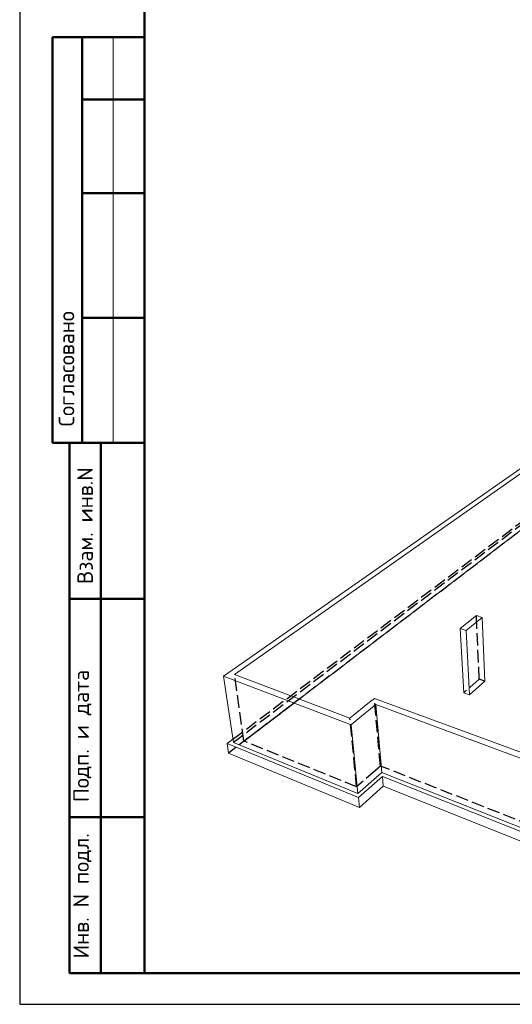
# Model space of a CAD drawing. Header units: millimetres. Extents: x 0 to 59400, y 0 to 42000.
# Tile 1 of 31: x 0 to 7893, y 0 to 15779. Entities that reach past the tile are written whole.
import ezdxf

# ---------------------------------------------------------------- set-up
doc = ezdxf.new("R2010")
doc.units = ezdxf.units.MM
doc.linetypes.add('______2', pattern=[270, 200, -70])
doc.layers.add('Standard', color=7, linetype='Continuous', lineweight=25)
doc.layers.add('Примечания', color=7, linetype='Continuous', lineweight=13)
doc.styles.add('ISOCPEUR', font='txt')

msp = doc.modelspace()

# ---------------------------------------------------------------- linework, layer by layer
at = {"layer": 'Standard', "color": 7, "linetype": 'Continuous', "lineweight": 25, "transparency": 33554687}
msp.add_line((2000, 41500), (2000, 1058), dxfattribs=at)
at = {"layer": 'Standard', "color": 7, "linetype": 'Continuous', "lineweight": 50, "transparency": 33554687}
for p, q in [((6, 15500), (0, 15500)), ((2000, 15500), (527, 15500)), ((527, 15500), (527, 9000)), ((527, 15500), (527, 9000)), ((1000, 15500), (1000, 9000)), ((2000, 14500), (1000, 14500)), ((2000, 13000), (1000, 13000)), ((2000, 11000), (1000, 11000)), ((0, 9000), (6, 9000)), ((527, 9000), (2000, 9000)), ((800, 500), (800, 9000)), ((800, 500), (800, 9000)), ((1300, 500), (1300, 9000)), ((800, 6500), (2000, 6500)), ((800, 3000), (2000, 3000)), ((2000, 500), (800, 500))]:
    msp.add_line(p, q, dxfattribs=at)
at = {"layer": 'Standard', "color": 7, "linetype": 'Continuous', "lineweight": 13, "transparency": 33554687}
msp.add_line((1500, 15500), (1500, 9000), dxfattribs=at)
at = {"layer": 'Standard', "color": 7, "linetype": 'Continuous', "lineweight": 18, "transparency": 33554687}
for p, q in [((8074, 8616), (3352, 5319)), ((3442, 5285), (8102, 8561)), ((4477, 4892), (8125, 7671)), ((7317, 6229), (7059, 6020)), ((7153, 5989), (7410, 6199)), ((7410, 6199), (7317, 6229)), ((7455, 5179), (7410, 6199)), ((7114, 4990), (7059, 6020)), ((7059, 6020), (7153, 5989)), ((7205, 4958), (7153, 5989)), ((3352, 5319), (3268, 5260)), ((3424, 4193), (3268, 5260)), ((3268, 5260), (5309, 4480)), ((5291, 4583), (3442, 5285)), ((7205, 4958), (7455, 5179)), ((5683, 4902), (5606, 4840)), ((8157, 3993), (5683, 4902)), ((7114, 4990), (7205, 4958)), ((5606, 4840), (5291, 4583)), ((5390, 4546), (5704, 4803)), ((5704, 4803), (8197, 3881)), ((5800, 3715), (5704, 4803)), ((5309, 4480), (5390, 4546)), ((5418, 3378), (5309, 4480)), ((3322, 4177), (3416, 4248)), ((3322, 4177), (3344, 4026)), ((5429, 3312), (3322, 4177)), ((3424, 4193), (5418, 3378)), ((3344, 4026), (5445, 3156)), ((5813, 3653), (5429, 3312)), ((5496, 3446), (5800, 3715)), ((5800, 3715), (8228, 2753)), ((5813, 3653), (5826, 3498)), ((8251, 2682), (5813, 3653)), ((5445, 3156), (5826, 3498)), ((5826, 3498), (8256, 2522)), ((5418, 3378), (5496, 3446)), ((5429, 3312), (5445, 3156))]:
    msp.add_line(p, q, dxfattribs=at)
at = {"layer": 'Standard', "color": 7, "linetype": 'Continuous', "lineweight": 25, "transparency": 33554687}
msp.add_lwpolyline([(0, 0), (59400, 0), (59400, 42000), (0, 42000), (0, 0)], close=True, dxfattribs=at)
at = {"layer": 'Standard', "color": 7, "linetype": 'Continuous', "lineweight": 50, "transparency": 33554687}
msp.add_lwpolyline([(2000, 41500), (58900, 41500), (58900, 500), (2000, 500), (2000, 41500)], close=True, dxfattribs=at)
at = {"layer": 'Standard', "color": 7, "linetype": 'Continuous', "lineweight": 25, "transparency": 33554687}
msp.add_lwpolyline([(58900, 41500), (2000, 41500), (2000, 500), (58900, 500), (58900, 41500)], dxfattribs=at)
at = {"layer": 'Примечания', "color": 7, "linetype": '______2', "lineweight": -3, "transparency": 33554687}
for p, q in [((3416, 4248), (8401, 8004)), ((8403, 7879), (3344, 4026)), ((8098, 7729), (3505, 4255)), ((7364, 5210), (7317, 6229)), ((3593, 4219), (3442, 5285)), ((7364, 5210), (7114, 4990)), ((7455, 5179), (7364, 5210)), ((3593, 4219), (4477, 4892)), ((5779, 3819), (5683, 4902)), ((5399, 3486), (5291, 4583)), ((3505, 4255), (3424, 4193)), ((5399, 3486), (3593, 4219)), ((5779, 3819), (5704, 3753)), ((8188, 2869), (5779, 3819)), ((5704, 3753), (5399, 3486))]:
    msp.add_line(p, q, dxfattribs=at)

# ---------------------------------------------------------------- texts
at = {"layer": 'Standard', "color": 7, "linetype": 'Continuous', "lineweight": 50, "transparency": 33554687, "char_height": 250, "attachment_point": 7, "rotation": 90, "style": 'ISOCPEUR'}
for s, insert, width in [('\\A1;{\\fISOCPEUR|i0|b0;\\H250.000000;\\W1.000000;\\C7;Согласовано}\\P', (875, 9261), 2071.88), ('\\A1;{\\fISOCPEUR|i0|b0;\\H250.000000;\\W1.000000;\\C7;Взам. инв.N}\\P', (1173, 6736), 1909.1), ('\\A1;{\\fISOCPEUR|i0|b0;\\H250.000000;\\W1.000000;\\C7;Подп. и дата}\\P', (1149, 3242), 2197.06), ('\\A1;{\\fISOCPEUR|i0|b0;\\H250.000000;\\W1.000000;\\C7;Инв. N подл.}\\P', (1149, 734), 2021.79)]:
    msp.add_mtext(s, dxfattribs=dict(at, insert=insert, width=width))

doc.saveas('drawing.dxf')
